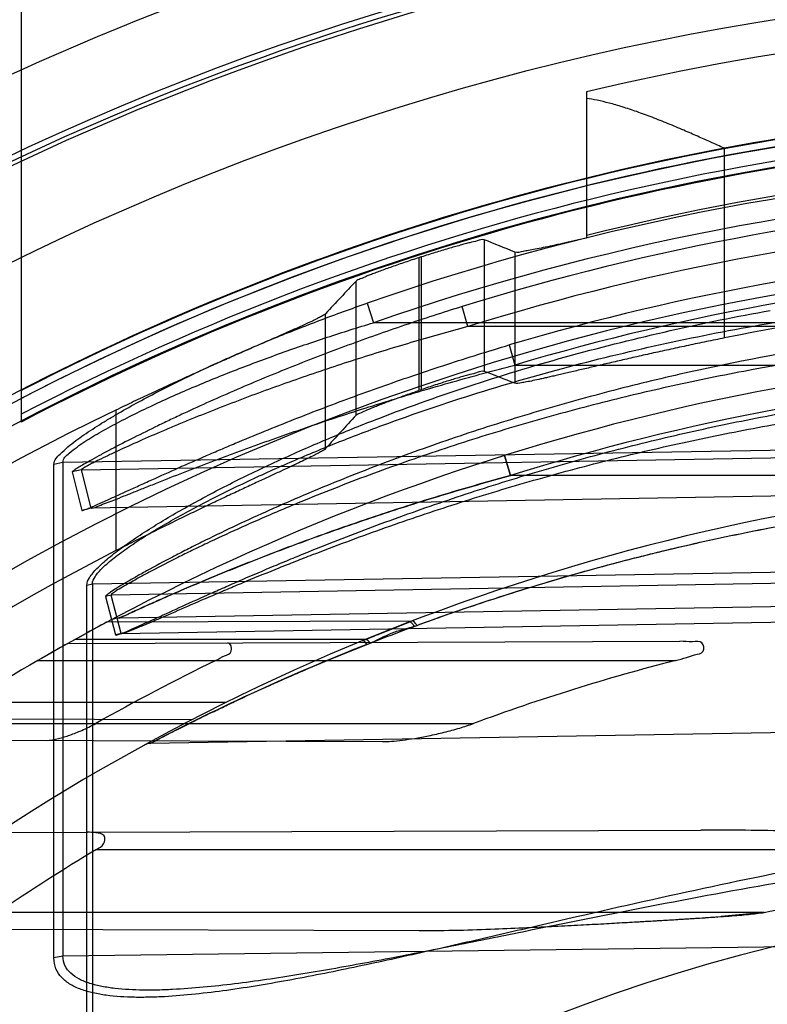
# Model space of a CAD drawing. Header units: millimetres. Extents: x 0 to 297, y 0 to 210.
# Tile 88 of 256: x 144.663 to 144.788, y 93.476 to 93.64. Entities that reach past the tile are written whole.
import ezdxf

# ---------------------------------------------------------------- set-up
doc = ezdxf.new("R2010")
doc.units = ezdxf.units.MM
doc.header["$LTSCALE"] = 16.335
doc.layers.get('0').update_dxf_attribs({"linetype": 'CONTINUOUS'})
for name, color, linetype in [('01_GLOBAL', 7, 'CONTINUOUS'), ('INTFCLR_144815', 7, 'CONTINUOUS'), ('INTFCLR_72935', 7, 'CONTINUOUS')]:
    doc.layers.add(name, color=color, linetype=linetype)

msp = doc.modelspace()

# ---------------------------------------------------------------- linework, layer by layer
at = {"color": 7, "linetype": 'Continuous'}
msp.add_circle((145.8748034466, 92.1344639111), 2.66, dxfattribs=at)
at = {"color": 9, "linetype": 'Continuous'}
msp.add_arc((145.8748034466, 92.1344639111), 2.6259090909, 92.9674534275, 177.0325465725, dxfattribs=at)
at = {"layer": '01_GLOBAL', "color": 7, "linetype": 'Continuous'}
msp.add_circle((145.8748034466, 92.1344639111), 2.695, dxfattribs=at)
at = {"layer": 'INTFCLR_144815', "color": 6, "linetype": 'Continuous'}
msp.add_line((144.7578220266, 93.6277524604), (144.7578220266, 93.6033239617), dxfattribs=at)
at = {"layer": 'INTFCLR_144815', "color": 9, "linetype": 'Continuous'}
for p, q in [((144.7808215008, 93.5866975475), (144.7808215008, 93.6183282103)), ((144.740792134, 93.6030767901), (144.740792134, 93.5811260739)), ((144.729908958, 93.60008417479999), (144.729908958, 93.5779410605)), ((144.7303065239, 93.5780767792), (144.7303065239, 93.6002124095)), ((144.745869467, 93.6010193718), (144.745869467, 93.57913680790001)), ((144.7194233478, 93.57382101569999), (144.7194233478, 93.5961753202)), ((144.7143460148, 93.5682517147), (144.7143460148, 93.590742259)), ((144.6793939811, 93.5746722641), (144.6793939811, 93.5512269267))]:
    msp.add_line(p, q, dxfattribs=at)
at = {"layer": 'INTFCLR_144815', "color": 6, "linetype": 'Continuous'}
for radius in [0.4466793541, 0.4256665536]:
    msp.add_circle((144.8596077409, 93.1986596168), radius, dxfattribs=at)
for radius, start, end in [(0.6157754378, 313.9937911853, 154.5150993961), (0.5947754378, 312.9543589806, 154.5144414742), (0.5903864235, 71.6563998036, 156.0440844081), (0.5808960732, 70.9981667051, 162.0018332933), (0.5751005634, 108.7136429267, 257.7559644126), (0.4627266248, 45.0000000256, 314.9999999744), (0.4618985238, 44.999999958, 315.000000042), (0.461229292, 44.99999997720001, 315.0000000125), (0.427, 100.6326298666, 122.5166912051), (0.4177015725, 75.8961331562, 104.1038668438), (0.4218571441, 107.8487159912, 107.9054519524), (0.3959554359, 78.52282503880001, 101.4771749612), (0.4008443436, 108.8185484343, 108.8785955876), (0.4169682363, 115.6072723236, 154.3927276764), (0.3959554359, 117.0737153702, 152.9262846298)]:
    msp.add_arc((144.8596077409, 93.1986596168), radius, start, end, dxfattribs=at)
at = {"layer": 'INTFCLR_144815', "color": 9, "linetype": 'Continuous'}
for radius, start, end in [(0.6114469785, 71.617857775, 156.0236179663), (0.6044472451, 71.6178577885, 156.0236179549), (0.5785048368, 70.768222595, 162.2317774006), (0.5715914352, 107.7076787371, 136.2923212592), (0.47504355, 108.4596803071, 135.5403197), (0.4410000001, 76.6554352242, 103.3445648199), (0.4270000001, 79.3673701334, 100.6326298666), (0.4297215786, 128.4841463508, 246.0405071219)]:
    msp.add_arc((144.8596077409, 93.1986596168), radius, start, end, dxfattribs=at)
at = {"layer": 'INTFCLR_144815', "color": 6, "linetype": 'Continuous'}
for centre, major_axis, ratio, start_param, end_param in [((144.4493424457, 93.1986596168), (0.6157107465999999, 0), 0.7456587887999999, 1.0683155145, 1.0777008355), ((145.476694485, 93.1986596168), (0.9261006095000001, 0), 0.7456587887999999, 2.5281979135, 2.5377874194), ((144.4745245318, 93.1986596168), (0.5779184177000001, 0), 0.7456587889, 1.0820479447, 1.0919724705), ((145.4515123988, 93.1986596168), (0.8883082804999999, 0), 0.7456587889, 2.5394757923, 2.5496427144)]:
    msp.add_ellipse(centre, major_axis=major_axis, ratio=ratio, start_param=start_param, end_param=end_param, dxfattribs=at)
for points, knots in [([(144.7808215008, 93.6183282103), (144.7800432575, 93.6186829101), (144.7785660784, 93.6193528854), (144.7763153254, 93.6203568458), (144.7739729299, 93.6213791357), (144.771441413, 93.6224432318), (144.7688293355, 93.62348584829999), (144.7662854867, 93.6244291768), (144.7639026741, 93.625224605), (144.7617082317, 93.6258628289), (144.7597105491, 93.62633977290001), (144.7584317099, 93.62656405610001), (144.7578220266, 93.6266465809)], [0, 0, 0, 0, 0.1045982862, 0.1983703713, 0.3014069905, 0.4171606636, 0.5341986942, 0.6453462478, 0.7489281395, 0.8413582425, 0.9247560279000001, 1, 1, 1, 1]), ([(144.740792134, 93.6030767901), (144.7404272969, 93.6032229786), (144.7395789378, 93.602803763), (144.7385462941, 93.60264318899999), (144.7375893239, 93.602376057), (144.7367365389, 93.6021483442), (144.7358016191, 93.6018848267), (144.7347966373, 93.6015951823), (144.733730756, 93.601279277), (144.732617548, 93.6009411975), (144.7314702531, 93.6005843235), (144.7306965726, 93.6003380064), (144.7303065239, 93.6002124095)], [0, 0, 0, 0, 0.1083769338, 0.2256675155, 0.2985307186, 0.3802484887, 0.4695848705, 0.5662032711, 0.6686934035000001, 0.7761136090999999, 0.8870083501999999, 1, 1, 1, 1]), ([(144.7578220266, 93.6033239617), (144.7571338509, 93.6031724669), (144.7558134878, 93.6028815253), (144.7539218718, 93.602466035), (144.752211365, 93.60209528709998), (144.7506914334, 93.60177045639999), (144.7493736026, 93.6015050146), (144.7482555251, 93.6012739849), (144.7471318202, 93.60112820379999), (144.7463065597, 93.60084026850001), (144.745869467, 93.6010193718)], [0, 0, 0, 0, 0.1734865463, 0.3328788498, 0.4767976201, 0.6044635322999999, 0.7153194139, 0.8084038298, 0.8837033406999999, 1, 1, 1, 1]), ([(144.729908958, 93.60008417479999), (144.7295214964, 93.5999589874), (144.7287507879, 93.59970717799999), (144.7276071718, 93.5993251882), (144.7264917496, 93.59894434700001), (144.7254192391, 93.59856996), (144.7244048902, 93.5982079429), (144.7234608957, 93.59786287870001), (144.7225989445, 93.5975409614), (144.7218308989, 93.5972433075), (144.7210017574, 93.5969238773), (144.7202320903, 93.5965576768), (144.7196000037, 93.5963624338), (144.7194233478, 93.5961753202)], [0, 0, 0, 0, 0.109062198, 0.21716762, 0.3229459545, 0.4247540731, 0.5214336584, 0.6114093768, 0.6939831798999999, 0.7677976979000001, 0.8322738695, 0.9310753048, 1, 1, 1, 1]), ([(144.7143460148, 93.590742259), (144.7141577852, 93.59053876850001), (144.7136714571, 93.5903020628), (144.7129358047, 93.5899037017), (144.712072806, 93.5894915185), (144.7110168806, 93.58899791), (144.7097656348, 93.5884310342), (144.7083248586, 93.5877880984), (144.7066986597, 93.5870700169), (144.7048958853, 93.5862778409), (144.7029199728, 93.5854107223), (144.7007857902, 93.5844720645), (144.6984971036, 93.58346090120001), (144.6960695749, 93.5823810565), (144.6935123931, 93.58123376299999), (144.6908403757, 93.58002283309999), (144.6880739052, 93.57875495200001), (144.6852274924, 93.57743458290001), (144.6823255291, 93.5760710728), (144.6803746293, 93.575142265), (144.6793939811, 93.5746722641)], [0, 0, 0, 0, 0.0216097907, 0.0408397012, 0.0657121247, 0.0959719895, 0.1317760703, 0.1727746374, 0.2189756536, 0.2703579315, 0.3262860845, 0.3871934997, 0.4521156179, 0.5213450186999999, 0.5943173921, 0.6706125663, 0.7500421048, 0.8315558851, 0.9152237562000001, 1, 1, 1, 1]), ([(144.7808215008, 93.5866975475), (144.7803213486, 93.5865959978), (144.7793216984, 93.5863917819), (144.7778245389, 93.58608219), (144.7763322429, 93.5857698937), (144.7748477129, 93.5854555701), (144.7733738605, 93.5851399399), (144.7719135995, 93.58482376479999), (144.7704698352, 93.5845078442), (144.7690454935, 93.5841930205), (144.7676435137, 93.58388017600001), (144.7662667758, 93.58357021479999), (144.7649180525, 93.5832640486), (144.7635999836, 93.5829625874), (144.7623151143, 93.5826667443), (144.7610658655, 93.5823774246), (144.7598545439, 93.5820955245), (144.7586833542, 93.5818219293), (144.7575543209, 93.58155749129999), (144.7564693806, 93.5813030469), (144.7554302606, 93.5810593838), (144.7544386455, 93.58082727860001), (144.7534959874, 93.58060743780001), (144.7526036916, 93.5804005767), (144.7517629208, 93.5802072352), (144.7509748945, 93.5800283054), (144.7500323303, 93.5798166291), (144.7489942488, 93.57959529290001), (144.7479100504, 93.5793597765), (144.7469126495, 93.5792241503), (144.7462149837, 93.57899980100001), (144.745869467, 93.57913680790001)], [0, 0, 0, 0, 0.0427966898, 0.0855582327, 0.1282023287, 0.1706459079, 0.2128052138, 0.2545963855, 0.2959354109, 0.3367384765, 0.3769192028, 0.4163916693, 0.4550764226, 0.4928956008, 0.5297741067, 0.5656400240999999, 0.6004257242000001, 0.6340654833, 0.666495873, 0.6976645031, 0.7275131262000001, 0.7559962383, 0.7830652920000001, 0.8086819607, 0.8328059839, 0.8554070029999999, 0.8764527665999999, 0.9137808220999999, 0.9446172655, 0.9688315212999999, 1, 1, 1, 1]), ([(144.740792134, 93.5811260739), (144.7404260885, 93.58126776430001), (144.7395837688, 93.5808334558), (144.7385537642, 93.58065745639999), (144.7375993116, 93.5803744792), (144.7367475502, 93.58013245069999), (144.7358129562, 93.5798527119), (144.7348074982, 93.5795451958), (144.7337401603, 93.5792097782), (144.7326246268, 93.57885077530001), (144.7314740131, 93.57847172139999), (144.7306979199, 93.5782101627), (144.7303065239, 93.5780767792)], [0, 0, 0, 0, 0.1077337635, 0.2245746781, 0.2972628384, 0.3788568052, 0.4681509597, 0.5648551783, 0.6674957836, 0.7752132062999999, 0.8865056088, 1, 1, 1, 1]), ([(144.7194233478, 93.57382101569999), (144.7195918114, 93.57400379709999), (144.7201900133, 93.5742054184), (144.7211534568, 93.57467982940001), (144.7222154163, 93.57509768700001), (144.7232351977, 93.5755060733), (144.7241186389, 93.57584905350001), (144.7250312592, 93.5761951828), (144.7259308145, 93.5765290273), (144.7268412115, 93.5768625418), (144.727820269, 93.5772138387), (144.7288581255, 93.57757904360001), (144.7295688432, 93.5778247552), (144.729908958, 93.5779410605)], [0, 0, 0, 0, 0.0661323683, 0.1594392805, 0.2899398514, 0.3679395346, 0.4520198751, 0.5419855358, 0.6276363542, 0.7072865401, 0.7999357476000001, 0.9043691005, 1, 1, 1, 1]), ([(144.7143460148, 93.5682517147), (144.7141593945, 93.5680447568), (144.7136765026, 93.5677975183), (144.7129452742, 93.5673838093), (144.7120881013, 93.56695361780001), (144.7110389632, 93.56643785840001), (144.7097952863, 93.56584424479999), (144.7083625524, 93.5651698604), (144.706743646, 93.5644150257), (144.7049483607, 93.5635812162), (144.7029787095, 93.56266683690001), (144.7008494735, 93.5616753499), (144.6985633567, 93.5606051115), (144.6961352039, 93.5594596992), (144.6935752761, 93.55824074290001), (144.6908965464, 93.5569512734), (144.6881209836, 93.5555989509), (144.6852613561, 93.55418751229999), (144.6823433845, 93.55272737), (144.6803808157, 93.55173134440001), (144.6793939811, 93.5512269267)], [0, 0, 0, 0, 0.0214966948, 0.0405828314, 0.065279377, 0.0952925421, 0.1308285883, 0.1715592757, 0.2174515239, 0.268615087, 0.3242550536, 0.384963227, 0.449797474, 0.5189726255, 0.5920632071, 0.6685125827, 0.7483022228, 0.8302286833, 0.9145080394, 1, 1, 1, 1])]:
    msp.add_open_spline(points, degree=3, knots=knots, dxfattribs=at)
at = {"layer": 'INTFCLR_72935', "color": 6, "linetype": 'Continuous'}
for p, q in [((144.6636077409, 93.7726596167), (144.6636077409, 93.5726797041)), ((144.7204344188, 93.5361783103), (144.720996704, 93.5364096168)), ((144.6597934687, 93.5042121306), (144.6746712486, 93.5042640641))]:
    msp.add_line(p, q, dxfattribs=at)
at = {"layer": 'INTFCLR_72935', "color": 9, "linetype": 'Continuous'}
for p, q in [((144.7212500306, 93.5924961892), (144.7223326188, 93.5892407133)), ((144.7380655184, 93.5885911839), (144.7370865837, 93.5919299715)), ((144.8666077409, 93.5892407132), (144.7223326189, 93.5892407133)), ((144.8386077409, 93.58859118), (144.738065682, 93.58859118)), ((144.7449672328, 93.58552591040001), (144.7458998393, 93.5821725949)), ((144.7458998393, 93.5821725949), (144.8386077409, 93.5821725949)), ((144.6705565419, 93.5660113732), (144.8386077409, 93.56885843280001)), ((144.6736446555, 93.56472914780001), (144.8351688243, 93.56754650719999)), ((144.7441747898, 93.5670859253), (144.7451601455, 93.5637460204)), ((144.7451601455, 93.5637460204), (144.7441747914, 93.5670859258)), ((144.6690424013, 93.5656483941), (144.6705565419, 93.5660113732)), ((144.669042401, 93.4833061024), (144.6690424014, 93.565648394)), ((144.6705565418, 93.5660113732), (144.6705565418, 93.48358763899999)), ((144.6736446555, 93.56472914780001), (144.6721100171, 93.5643444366)), ((144.6721100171, 93.5643444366), (144.6737089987, 93.5579480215)), ((144.6752551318, 93.5583386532), (144.6736446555, 93.56472914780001)), ((144.8386077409, 93.5637460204), (144.7451601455, 93.5637460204)), ((144.8351688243, 93.56112792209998), (144.6752551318, 93.5583386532)), ((144.6752551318, 93.5583386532), (144.6737089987, 93.5579480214)), ((144.6752551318, 93.5583386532), (144.6753050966, 93.5583221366)), ((144.6754583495, 93.5457090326), (144.8596077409, 93.5488288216)), ((144.6745291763, 93.5454809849), (144.6754583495, 93.5457090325)), ((144.6754583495, 93.5457090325), (144.6754583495, 93.4678405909)), ((144.8596077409, 93.5469848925), (144.6786173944, 93.5438279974)), ((144.6745291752, 93.467663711), (144.674529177, 93.5454809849)), ((144.6786173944, 93.5438279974), (144.6776750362, 93.5435859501)), ((144.6776750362, 93.54358595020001), (144.6793178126, 93.5371922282)), ((144.6802675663, 93.53743819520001), (144.6786173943, 93.5438279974)), ((144.8351688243, 93.5426859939), (144.6799595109, 93.5399768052)), ((144.7286562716, 93.5394525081), (144.6778281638, 93.53927508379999)), ((144.6802675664, 93.53743819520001), (144.8596077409, 93.5405663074)), ((144.6802675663, 93.53743819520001), (144.6793178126, 93.5371922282)), ((144.6802675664, 93.53743819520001), (144.6803516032, 93.53740702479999)), ((144.6713763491, 93.5357525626), (144.7734202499, 93.53610876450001)), ((144.720996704, 93.5364096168), (144.6725578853, 93.5364096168)), ((144.666373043, 93.5329096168), (144.7726663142, 93.5329096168)), ((144.6977574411, 93.5259096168), (144.6547415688, 93.5259096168)), ((144.6919926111, 93.5229947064), (144.6503824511, 93.5231399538)), ((144.6492541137, 93.5224096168), (144.7389999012, 93.5224096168)), ((144.8596077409, 93.5221093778), (144.6850955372, 93.51906325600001)), ((144.6450793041, 93.51965846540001), (144.7238272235, 93.51938358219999)), ((144.6746712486, 93.5042640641), (144.7768966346, 93.50462089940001)), ((144.6761547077, 93.5014096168), (144.8666077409, 93.5014096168)), ((144.7874848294, 93.4909096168), (144.6597321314, 93.4909096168)), ((144.6503313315, 93.48814013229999), (144.7299340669, 93.48786226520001)), ((144.8386077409, 93.4857958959), (144.6705565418, 93.48358763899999)), ((144.6705565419, 93.4835876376), (144.6690424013, 93.48330610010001))]:
    msp.add_line(p, q, dxfattribs=at)
at = {"layer": 'INTFCLR_72935', "color": 7, "linetype": 'Continuous'}
for p, q in [((144.7286696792, 93.5394579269), (144.7209967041, 93.5364096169)), ((144.7229498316, 93.5372045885), (144.7283881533, 93.53934936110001)), ((144.6725578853, 93.5364096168), (144.6741149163, 93.5372672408)), ((144.720996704, 93.5364096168), (144.7225325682, 93.5370368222)), ((144.6678617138, 93.53376582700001), (144.666373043, 93.5329096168)), ((144.7874848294, 93.4909096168), (144.7803000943, 93.49020047))]:
    msp.add_line(p, q, dxfattribs=at)
at = {"layer": 'INTFCLR_72935', "color": 6, "linetype": 'Continuous'}
for centre, radius, start, end in [((144.8596077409, 93.1986596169), 0.4269039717, 89.9999999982, 117.3303143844), ((144.8596077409, 93.1986596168), 0.4234040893, 89.99999999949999, 117.5754435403), ((144.8596077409, 93.1986596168), 0.4224162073, 90, 270.0000000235), ((144.8593359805, 93.1986564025), 0.411836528, 93.3847160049, 107.2678979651), ((144.8596077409, 93.1986596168), 0.4014439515, 90, 270.0000000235), ((144.8596077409, 93.1986596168), 0.3860864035, 120.0328200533, 123.7554123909), ((144.8587460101, 93.1987471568), 0.3716727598, 115.9629823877, 119.4451823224), ((144.8583691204, 93.1988958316), 0.3448335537, 104.3907691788, 110.2529123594), ((144.8581005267, 93.1987434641), 0.3531445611, 121.0119110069, 124.1748372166)]:
    msp.add_arc(centre, radius, start, end, dxfattribs=at)
at = {"layer": 'INTFCLR_72935', "color": 9, "linetype": 'Continuous'}
for centre, radius, start, end in [((144.8596077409, 93.1986596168), 0.4257546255, 92.3557200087, 117.4102795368), ((144.8596077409, 93.1986596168), 0.4222641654, 92.3557200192, 117.6561578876), ((144.8583283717, 93.1987792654), 0.4168974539, 92.24988654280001, 109.1963144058), ((144.8582778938, 93.1987781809), 0.4134514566, 92.72265279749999, 109.1963140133), ((144.8592698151, 93.1986842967), 0.4083111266, 93.38391173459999, 107.2680685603), ((144.8598745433, 93.1986594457), 0.4035707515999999, 93.5313428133, 106.5425042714), ((144.8598139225, 93.19865683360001), 0.4000759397, 93.53171623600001, 106.5427789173), ((144.8596077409, 93.1986596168), 0.3860864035, 89.99999997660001, 119.1788213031), ((144.8595471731, 93.1986568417), 0.3825892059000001, 93.65332684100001, 107.396429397), ((144.8596077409, 93.1986596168), 0.3650864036, 89.99999997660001, 123.1824438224), ((144.6800205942, 93.5364773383), 0.0035, 91.0000000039, 117.9955409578), ((144.7125580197, 93.5575288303), 0.0235888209, 291.4868179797, 292.9469111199), ((144.8565455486, 93.1919897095), 0.3692862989, 111.5005301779, 117.663261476), ((144.6851321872, 93.5169635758), 0.0021, 91.0000000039, 118.7289681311), ((144.8596077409, 93.1986596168), 0.2950857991, 90.00000000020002, 157.5066823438)]:
    msp.add_arc(centre, radius, start, end, dxfattribs=at)
at = {"layer": 'INTFCLR_72935', "color": 7, "linetype": 'Continuous'}
for centre, radius, start, end in [((144.8495889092, 93.2171880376), 0.365023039, 118.0698537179, 118.7327882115), ((144.8581831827, 93.2012941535), 0.3830914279, 118.0854885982, 118.7168410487), ((144.8596077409, 93.1986596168), 0.3860864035, 119.1788213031, 120.0328200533), ((144.8527708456, 93.21075442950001), 0.3721931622, 119.1676388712, 119.7891476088), ((144.722330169, 94.326793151), 0.8385990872, 273.4705392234, 273.9638541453), ((144.661230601, 95.3257245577), 1.8393972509, 273.2618077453, 273.4866402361)]:
    msp.add_arc(centre, radius, start, end, dxfattribs=at)
at = {"layer": 'INTFCLR_72935', "color": 9, "linetype": 'Continuous'}
for points, knots in [([(144.6690424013, 93.5656483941), (144.6690424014, 93.5663111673), (144.6704883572, 93.56779493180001), (144.6722049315, 93.56922634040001), (144.6745682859, 93.57090418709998), (144.6765300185, 93.5721767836), (144.6786110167, 93.57344372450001), (144.6808130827, 93.5747338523), (144.6848378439, 93.576973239), (144.6895910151, 93.579398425), (144.6944718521, 93.5817226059), (144.6994525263, 93.58398975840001), (144.7057646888, 93.5866836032), (144.7134519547, 93.58970651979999), (144.7186395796, 93.59158732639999), (144.7212500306, 93.5924961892)], [0, 0, 0, 0, 0.0335490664, 0.0918893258, 0.1194699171, 0.1790828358, 0.2106183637, 0.2427196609, 0.30828374, 0.4437225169, 0.5127414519, 0.5819205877, 0.7207184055, 0.8600812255, 1, 1, 1, 1]), ([(144.7370865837, 93.5919299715), (144.7338800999, 93.59093323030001), (144.7275068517, 93.58886241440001), (144.7180542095, 93.5855158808), (144.7087403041, 93.5819402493), (144.7010956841, 93.578767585), (144.6950856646, 93.5761249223), (144.6913993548, 93.5744410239), (144.6885101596, 93.57308243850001), (144.6857323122, 93.5717506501), (144.6824291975, 93.5701207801), (144.679275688, 93.5685000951), (144.6769500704, 93.5672615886), (144.6754206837, 93.56642272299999), (144.6741814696, 93.56572486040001), (144.6732831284, 93.56518434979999), (144.6726458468, 93.56480680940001), (144.6723432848, 93.5645527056), (144.6720950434, 93.5644045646), (144.6721100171, 93.5643444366)], [0, 0, 0, 0, 0.1423708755, 0.2840927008, 0.4251178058, 0.5653296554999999, 0.6349798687, 0.7034793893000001, 0.7371561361, 0.7703470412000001, 0.8340956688, 0.8933152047, 0.9206927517, 0.9457692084, 0.9673778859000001, 0.9806970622, 0.9908468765, 0.9973727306, 1, 1, 1, 1]), ([(144.6745291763, 93.5454809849), (144.6745291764, 93.5459201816), (144.675050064, 93.54696741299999), (144.6763434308, 93.5484308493), (144.6782627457, 93.55013832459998), (144.680674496, 93.5519730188), (144.6834482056, 93.55387439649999), (144.6875693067, 93.55647813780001), (144.6919653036, 93.5589911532), (144.6965716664, 93.561436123), (144.7014227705, 93.5638900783), (144.7076741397, 93.5668434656), (144.7153582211, 93.5701823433), (144.7258063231, 93.57436794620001), (144.7390971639, 93.5790786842), (144.7553186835, 93.58394239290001), (144.7717881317, 93.5880497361), (144.7828967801, 93.59029067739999), (144.78848285, 93.5912896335)], [0, 0, 0, 0, 0.0105762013, 0.0264755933, 0.0474618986, 0.0721050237, 0.09948727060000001, 0.1283920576, 0.1894824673, 0.2213568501, 0.2539711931, 0.3203882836, 0.3878155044, 0.4556932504, 0.5913945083, 0.7272133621, 0.8633490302, 1, 1, 1, 1]), ([(144.8596077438, 93.5902283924), (144.8513703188, 93.59023388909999), (144.8345085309, 93.58971271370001), (144.8091395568, 93.58727969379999), (144.7878593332, 93.5837980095), (144.7709919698, 93.5801562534), (144.7605048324, 93.57751600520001), (144.7521579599, 93.57518403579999), (144.743872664, 93.57271369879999), (144.7336673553, 93.569379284), (144.7216791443, 93.56499214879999), (144.712881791, 93.5614144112), (144.7071366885, 93.5589231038), (144.703422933, 93.5572719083), (144.6989290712, 93.55519945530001), (144.6945649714, 93.5530867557), (144.6912205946, 93.5514060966), (144.6881459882, 93.5498215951), (144.685272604, 93.5482850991), (144.6829174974, 93.5469680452), (144.6817307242, 93.54628589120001), (144.6807080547, 93.5456887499), (144.6796532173, 93.545041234), (144.6785733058, 93.5443821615), (144.6780585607, 93.54394529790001), (144.6776494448, 93.5436859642), (144.6776750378, 93.543585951)], [0, 0, 0, 0, 0.1300529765, 0.2661331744, 0.402088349, 0.470213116, 0.5385310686, 0.5727885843, 0.6070347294, 0.6750245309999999, 0.7422550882, 0.8085420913, 0.8249272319, 0.8411193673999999, 0.8727084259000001, 0.9030533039, 0.9176641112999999, 0.9318012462, 0.9576606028, 0.9691087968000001, 0.9743905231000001, 0.9792876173, 0.987752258, 0.9942421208, 0.9983701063, 1, 1, 1, 1]), ([(144.6705565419, 93.5660113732), (144.6705572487, 93.56660952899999), (144.6720475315, 93.5678974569), (144.6736998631, 93.5691193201), (144.6760440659, 93.57057181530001), (144.6779863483, 93.5716739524), (144.6800476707, 93.572771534), (144.6822328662, 93.57389057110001), (144.6862305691, 93.575834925), (144.6909420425, 93.5779357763), (144.6957793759, 93.5799409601), (144.7007203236, 93.58190679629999), (144.7069841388, 93.58423329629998), (144.7146069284, 93.58684089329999), (144.7197463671, 93.58845865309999), (144.7223326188, 93.5892407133)], [0, 0, 0, 0, 0.0313573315, 0.0882564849, 0.1154344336, 0.174467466, 0.2058052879, 0.2377653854, 0.3031882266, 0.4388135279, 0.5081211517, 0.5776940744, 0.717572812, 0.8583569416, 1, 1, 1, 1]), ([(144.7380655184, 93.5885911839), (144.7348895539, 93.5877336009), (144.7285758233, 93.58595655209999), (144.7192040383, 93.5830727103), (144.7099703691, 93.5799851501), (144.7023862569, 93.57724307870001), (144.6964250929, 93.57495162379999), (144.6927683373, 93.5734945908), (144.6899034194, 93.57231539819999), (144.6871500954, 93.5711617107), (144.6838777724, 93.5697458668), (144.6807475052, 93.56834446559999), (144.6784454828, 93.56726171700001), (144.6771355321, 93.5666376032), (144.6761847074, 93.5661685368), (144.6754731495, 93.5658111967), (144.674811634, 93.56546092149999), (144.6741698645, 93.5651300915), (144.673890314, 93.5649144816), (144.6736227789, 93.5647816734), (144.6736446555, 93.56472914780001)], [0, 0, 0, 0, 0.1433710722, 0.285824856, 0.4272963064, 0.5676519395, 0.6372511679, 0.7056207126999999, 0.7391983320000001, 0.7722708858, 0.8357217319, 0.8945872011, 0.9217222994, 0.9466038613, 0.9577926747, 0.9679849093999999, 0.9811404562, 0.9911243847, 0.9975202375, 1, 1, 1, 1]), ([(144.6754583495, 93.5457090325), (144.6754569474, 93.5461287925), (144.6759847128, 93.5471316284), (144.6772671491, 93.54851757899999), (144.6791769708, 93.55014036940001), (144.6815747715, 93.5518837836), (144.6843327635, 93.55369285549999), (144.6884348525, 93.5561687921), (144.6928069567, 93.5585583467), (144.6973868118, 93.5608831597), (144.7022145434, 93.56321572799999), (144.7084334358, 93.5660266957), (144.7160780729, 93.5691975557), (144.7264741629, 93.5731792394), (144.7396994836, 93.5776538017), (144.7558344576, 93.58227193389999), (144.7722160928, 93.5861737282), (144.783264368, 93.5882826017), (144.7888173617, 93.5892407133)], [0, 0, 0, 0, 0.0102308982, 0.0258195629, 0.0465372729, 0.0709489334, 0.09813150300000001, 0.1268757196, 0.1877218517, 0.2195079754, 0.2520561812, 0.3183951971, 0.3858144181, 0.4537427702, 0.5897004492, 0.725948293, 0.8626566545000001, 1, 1, 1, 1]), ([(144.85960774, 93.5881520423), (144.8514026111, 93.58815794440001), (144.8346233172, 93.58766497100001), (144.8093830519, 93.5853585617), (144.7882151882, 93.58205621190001), (144.7714343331, 93.5785989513), (144.76100199, 93.5760918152), (144.7526984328, 93.5738766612), (144.7444594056, 93.5715305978), (144.7343114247, 93.5683633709), (144.7223880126, 93.5641939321), (144.7136348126, 93.5607913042), (144.7079183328, 93.5584212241), (144.7042251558, 93.5568511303), (144.6997562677, 93.5548802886), (144.6954151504, 93.55287026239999), (144.6920883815, 93.5512710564), (144.689031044, 93.5497637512), (144.6861734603, 93.5483017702), (144.6838304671, 93.54704795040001), (144.6826501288, 93.5463986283), (144.6816331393, 93.5458303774), (144.6805854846, 93.54521425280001), (144.6795092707, 93.544586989), (144.6790026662, 93.54417145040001), (144.6785913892, 93.5439245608), (144.6786173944, 93.5438279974)], [0, 0, 0, 0, 0.1306793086, 0.2671604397, 0.403412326, 0.4716301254, 0.5399963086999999, 0.5742589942, 0.6084966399, 0.6764261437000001, 0.7435348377, 0.8096344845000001, 0.8259621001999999, 0.8420927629, 0.8735480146, 0.9037457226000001, 0.9182784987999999, 0.9323352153, 0.9580328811, 0.9694018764, 0.9746449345, 0.9795046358, 0.9878997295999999, 0.9943285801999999, 0.9984072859, 1, 1, 1, 1]), ([(144.6737089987, 93.5579480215), (144.6737332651, 93.5578513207), (144.6742967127, 93.558137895), (144.6748835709, 93.5582793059), (144.6761475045, 93.5588687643), (144.6773038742, 93.55937230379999), (144.6783946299, 93.5598685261), (144.6796079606, 93.5604202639), (144.6812219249, 93.5611580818), (144.683248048, 93.5620825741), (144.6861217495, 93.5633872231), (144.6898654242, 93.5650662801), (144.6937040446, 93.56674930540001), (144.6968643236, 93.5681074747), (144.7000920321, 93.5694749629), (144.705817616, 93.5718466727), (144.714119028, 93.5751216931), (144.7242510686, 93.57884121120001), (144.7345432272, 93.58233212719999), (144.7414821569, 93.58449077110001), (144.7449672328, 93.58552591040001)], [0, 0, 0, 0, 0.0039104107, 0.0150974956, 0.0322013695, 0.0539793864, 0.0661306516, 0.0789488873, 0.1063294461, 0.1356968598, 0.1663127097, 0.23010938, 0.2966250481, 0.3307039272, 0.3650239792, 0.4341153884, 0.5737737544, 0.7150116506, 0.8574056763, 1, 1, 1, 1]), ([(144.6753050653, 93.55832211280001), (144.6757371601, 93.5583291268), (144.6769744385, 93.55893471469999), (144.6787922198, 93.55954581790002), (144.6808261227, 93.560377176), (144.6827055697, 93.56112296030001), (144.684714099, 93.5619287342), (144.6875651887, 93.5630555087), (144.6912756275, 93.5645172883), (144.6950820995, 93.56597082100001), (144.6982135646, 93.5671493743), (144.7014138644, 93.5683338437), (144.7070943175, 93.5703858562), (144.7153276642, 93.5732177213), (144.7253723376, 93.5764253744), (144.7355743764, 93.57943419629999), (144.742448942, 93.5812805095), (144.7458998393, 93.5821725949)], [0, 0, 0, 0, 0.0173850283, 0.05333118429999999, 0.0782234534, 0.1054977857, 0.1347463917, 0.1652626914, 0.2288340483, 0.2951743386, 0.3291763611, 0.3634359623, 0.4324534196, 0.5721449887, 0.7136705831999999, 0.8566102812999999, 1, 1, 1, 1]), ([(144.6793178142, 93.5371922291), (144.6793390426, 93.5371108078), (144.6798072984, 93.5372634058), (144.6803213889, 93.53741852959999), (144.6814295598, 93.5378843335), (144.6824728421, 93.53833654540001), (144.6834857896, 93.5387883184), (144.6846637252, 93.53931875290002), (144.6870006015, 93.54038263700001), (144.6906363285, 93.54204481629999), (144.6944955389, 93.5437854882), (144.6978048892, 93.54525244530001), (144.7013145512, 93.5467872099), (144.7049082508, 93.54832269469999), (144.7085755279, 93.5498493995), (144.7142523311, 93.5521689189), (144.7229439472, 93.5555478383), (144.7347887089, 93.5597556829), (144.7448813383, 93.56299455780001), (144.7530828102, 93.5654123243), (144.7613645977, 93.5677096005), (144.7697106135, 93.5698078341), (144.7781143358, 93.5717018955), (144.7865503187, 93.5734572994), (144.7971242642, 93.5753855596), (144.8140604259, 93.5778959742), (144.8348860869, 93.5799305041), (144.8515139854, 93.5804688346), (144.8596077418, 93.5804741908)], [0, 0, 0, 0, 0.0013498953, 0.0051103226, 0.011170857, 0.0192165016, 0.0238563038, 0.0288785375, 0.0399669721, 0.0650301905, 0.0930244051, 0.107881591, 0.1231042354, 0.1544772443, 0.170575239, 0.1868319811, 0.2528580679, 0.3201569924, 0.3884612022, 0.4228751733, 0.4573249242, 0.5263368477, 0.5609064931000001, 0.5955213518, 0.6645677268, 0.7333045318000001, 0.8701530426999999, 1, 1, 1, 1]), ([(144.6803518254, 93.53740723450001), (144.6807284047, 93.5374138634), (144.6818150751, 93.53791814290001), (144.6834338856, 93.5385204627), (144.6853237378, 93.5393494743), (144.6879094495, 93.5404683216), (144.6915265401, 93.5420534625), (144.6953650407, 93.5437075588), (144.6986561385, 93.54510252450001), (144.7021469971, 93.54656187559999), (144.7057210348, 93.5480219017), (144.7093680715, 93.5494731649), (144.7150154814, 93.55167894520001), (144.7236623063, 93.5548915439), (144.7354421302, 93.5588901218), (144.745477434, 93.56196624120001), (144.7536323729, 93.5642624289), (144.7618701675, 93.5664447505), (144.770170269, 93.5684367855), (144.7785264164, 93.5702345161), (144.786917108, 93.571901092), (144.7974339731, 93.5737308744), (144.8142793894, 93.57611298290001), (144.8350022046, 93.57804319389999), (144.8515466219, 93.5785535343), (144.8596077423, 93.5785584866)], [0, 0, 0, 0, 0.0060956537, 0.0187161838, 0.0283459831, 0.0393847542, 0.06435367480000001, 0.0922380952, 0.1070379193, 0.1222039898, 0.1534738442, 0.1695201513, 0.1857302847, 0.2515979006, 0.3187891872, 0.3870365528, 0.4214437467, 0.4558992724, 0.5249549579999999, 0.5595635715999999, 0.5942281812, 0.663401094, 0.7322967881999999, 0.8695355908, 1, 1, 1, 1]), ([(144.7451601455, 93.5637460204), (144.7419425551, 93.56286855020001), (144.7355455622, 93.56105723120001), (144.7260553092, 93.5581091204), (144.7167081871, 93.5549583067), (144.7090323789, 93.55216790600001), (144.7030011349, 93.5498442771), (144.6993026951, 93.54837449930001), (144.6964062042, 93.5471899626), (144.6936277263, 93.5460352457), (144.6903213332, 93.5446317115), (144.6871788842, 93.5432496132), (144.6848240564, 93.54220743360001), (144.6833578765, 93.54153078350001), (144.6817113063, 93.5408234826), (144.6812623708, 93.54046983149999), (144.6797682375, 93.5399734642), (144.6799595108, 93.5399768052)], [0, 0, 0, 0, 0.1439991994, 0.2870321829, 0.4290317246, 0.569854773, 0.6396317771, 0.7080941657, 0.7416890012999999, 0.7747394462, 0.8380349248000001, 0.8965827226, 0.9235689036, 0.9481140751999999, 0.9691313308, 0.9917401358, 1, 1, 1, 1]), ([(144.6799595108, 93.5399768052), (144.6810434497, 93.54048193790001), (144.6826421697, 93.5412170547), (144.6848108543, 93.5421968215), (144.6865011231, 93.5429519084), (144.6883219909, 93.54375577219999), (144.6909249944, 93.54488691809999), (144.6943342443, 93.5463359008), (144.6978367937, 93.54778086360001), (144.7007312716, 93.54894071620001), (144.7036989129, 93.55011383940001), (144.7089764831, 93.5521462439), (144.7166381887, 93.55493346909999), (144.7244147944, 93.5575579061), (144.7307288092, 93.55955926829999), (144.737112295, 93.56150189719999), (144.7419349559, 93.5628663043), (144.7451601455, 93.5637460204)], [0, 0, 0, 0, 0.0516329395, 0.07597447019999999, 0.1027491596, 0.1315643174, 0.1619139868, 0.2252911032, 0.2915055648, 0.3255023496, 0.3599250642, 0.4292866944, 0.5696783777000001, 0.7119074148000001, 0.7836251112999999, 0.8556591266, 1, 1, 1, 1]), ([(144.6850955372, 93.51906325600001), (144.6861011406, 93.51959051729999), (144.6876218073, 93.5203788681), (144.6897362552, 93.52145636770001), (144.6921803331, 93.5226863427), (144.6948565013, 93.5240037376), (144.6977292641, 93.52538432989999), (144.70089289, 93.526878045), (144.7041768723, 93.5283851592), (144.7075624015, 93.5298934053), (144.7110851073, 93.5314304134), (144.7174295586, 93.5341101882), (144.7267383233, 93.5377816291), (144.7362748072, 93.5411893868), (144.7440816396, 93.54376368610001), (144.7520176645, 93.5462351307), (144.7620524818, 93.54908698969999), (144.7742225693, 93.5521109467), (144.7905493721, 93.55559462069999), (144.8110951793, 93.558921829), (144.835513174, 93.5612447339), (144.8517080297, 93.5617473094), (144.8596077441, 93.56174683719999)], [0, 0, 0, 0, 0.0187784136, 0.0283277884, 0.0392482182, 0.0640293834, 0.0776580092, 0.09196060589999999, 0.1218891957, 0.1374137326, 0.153256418, 0.1854526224, 0.251312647, 0.3187201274, 0.3529062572, 0.3872583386, 0.456181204, 0.5254040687, 0.5946131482, 0.7322372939, 0.8693511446, 1, 1, 1, 1]), ([(144.7291062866, 93.53859236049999), (144.7316764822, 93.53954946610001), (144.7355669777, 93.5409299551), (144.740801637, 93.54268185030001), (144.7487631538, 93.545275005), (144.7581670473, 93.54804424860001), (144.7690402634, 93.5508287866), (144.7799847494, 93.5534054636), (144.7937443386, 93.556132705), (144.8103355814, 93.5586720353), (144.8269797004, 93.5604701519), (144.843410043, 93.5615214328), (144.8542952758, 93.56174209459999), (144.8596077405, 93.561746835)], [0, 0, 0, 0, 0.0617613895, 0.09294716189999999, 0.1243056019, 0.2503181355, 0.3136033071, 0.3770490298, 0.5034991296, 0.6293644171, 0.7549040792, 0.8803678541, 1, 1, 1, 1]), ([(144.7211983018, 93.5355793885), (144.7211301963, 93.5356790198), (144.7209481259, 93.53591660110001), (144.7206275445, 93.5362579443), (144.7204344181, 93.5361783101)], [0, 0, 0, 0, 0.3661712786, 1, 1, 1, 1]), ([(144.7217547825, 93.5358066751), (144.7216881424, 93.53589805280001), (144.721491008, 93.5361378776), (144.7212092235, 93.5364340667), (144.7209967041, 93.5364096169)], [0, 0, 0, 0, 0.3458418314, 1, 1, 1, 1]), ([(144.8380605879, 93.5047195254), (144.8345810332, 93.5044095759), (144.8291634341, 93.5038403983), (144.8218239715, 93.50290676), (144.8140992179, 93.5018103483), (144.804486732, 93.50025050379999), (144.7892082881, 93.49742694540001), (144.7702760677, 93.4934128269), (144.7514764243, 93.489056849), (144.7365094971, 93.485580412), (144.7271899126, 93.483470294), (144.7197568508, 93.4818656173), (144.7142227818, 93.48072483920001), (144.7087312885, 93.4796639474), (144.7032960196, 93.4787065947), (144.6979367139, 93.4778827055), (144.6926773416, 93.47723053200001), (144.688361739, 93.4768689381), (144.6849778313, 93.4767325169), (144.6817384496, 93.47671872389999), (144.6785953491, 93.4769052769), (144.6756239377, 93.47742214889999), (144.6736032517, 93.4779942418), (144.6718016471, 93.4788062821), (144.670297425, 93.4799350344), (144.6692575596, 93.4814735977), (144.669042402, 93.48269416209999), (144.6690424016, 93.48330610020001)], [0, 0, 0, 0, 0.0599817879, 0.09351607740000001, 0.1270336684, 0.1939436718, 0.2607067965, 0.3937962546, 0.5261953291, 0.5920547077, 0.6576256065, 0.6902635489, 0.72262195, 0.7546436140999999, 0.7862946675, 0.8173786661, 0.847735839, 0.8772760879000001, 0.891707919, 0.9058722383, 0.9328996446, 0.9456200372, 0.9575965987, 0.9688701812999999, 0.9793818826, 0.9894927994, 1, 1, 1, 1]), ([(144.8382568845, 93.5021121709), (144.8347809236, 93.5018476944), (144.8293830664, 93.5013619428), (144.8220766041, 93.5005634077), (144.8144175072, 93.4996282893), (144.8048864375, 93.4982956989), (144.7897386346, 93.4958782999), (144.7709627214, 93.4924299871), (144.7523093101, 93.4886699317), (144.7374637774, 93.4856601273), (144.7282211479, 93.4838292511), (144.7208504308, 93.48243433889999), (144.715361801, 93.4814410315), (144.7099153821, 93.4805156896), (144.704524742, 93.4796788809), (144.6992095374, 93.4789566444), (144.6939936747, 93.478382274), (144.6896078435, 93.4780525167), (144.6869628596, 93.4779579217), (144.6860219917, 93.47794157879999)], [0, 0, 0, 0, 0.06778998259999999, 0.1053769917, 0.1429270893, 0.2178334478, 0.292508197, 0.4412092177, 0.5890186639, 0.6625428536, 0.7357739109, 0.7722438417, 0.8084191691, 0.8442397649, 0.8796715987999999, 0.9144981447, 0.9485422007, 0.9817008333, 1, 1, 1, 1]), ([(144.6860219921, 93.47794157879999), (144.6853115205, 93.47792923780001), (144.6830412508, 93.4779214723), (144.6800361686, 93.478069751), (144.6770896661, 93.478509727), (144.6750913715, 93.47899782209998), (144.6733141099, 93.4796904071), (144.671830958, 93.480648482), (144.6707829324, 93.48197028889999), (144.670556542, 93.4830554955), (144.6705565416, 93.4835876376)], [0, 0, 0, 0, 0.1190968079, 0.3805456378, 0.5031823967, 0.6179647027, 0.7246492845, 0.8215723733, 0.9108101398, 1, 1, 1, 1])]:
    msp.add_open_spline(points, degree=3, knots=knots, dxfattribs=at)
at = {"layer": 'INTFCLR_72935', "color": 7, "linetype": 'Continuous'}
for points, knots in [([(144.7283881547, 93.5393493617), (144.7284947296, 93.5393904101), (144.7288322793, 93.5390706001), (144.7289874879, 93.5388040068), (144.7291062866, 93.53859236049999)], [0, 0, 0, 0, 0.3199829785, 1, 1, 1, 1]), ([(144.7295929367, 93.5387272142), (144.7295058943, 93.5388573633), (144.729310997, 93.53913552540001), (144.7288554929, 93.5396174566), (144.7286696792, 93.5394579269)], [0, 0, 0, 0, 0.3899957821, 1, 1, 1, 1]), ([(144.7217547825, 93.5358066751), (144.7223438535, 93.5360643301), (144.7235121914, 93.53660324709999), (144.7252474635, 93.53750703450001), (144.7273183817, 93.5381260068), (144.7287787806, 93.5384998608), (144.7295929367, 93.5387272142)], [0, 0, 0, 0, 0.2299184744, 0.4602849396, 0.6977218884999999, 1, 1, 1, 1]), ([(144.7238272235, 93.51938358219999), (144.7243326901, 93.51938192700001), (144.7254413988, 93.5194328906), (144.7272337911, 93.5196200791), (144.7292935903, 93.5199264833), (144.7316184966, 93.5203631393), (144.7341240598, 93.5209313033), (144.7366244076, 93.521603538), (144.7382437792, 93.5221317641), (144.7389999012, 93.5224096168)], [0, 0, 0, 0, 0.0976621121, 0.2141963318, 0.3480905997, 0.4998992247, 0.6711474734, 0.8443576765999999, 1, 1, 1, 1]), ([(144.7299340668, 93.48786226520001), (144.732147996, 93.48787655), (144.7363631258, 93.48791028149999), (144.7423435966, 93.48812071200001), (144.7476884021, 93.4883466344), (144.7524549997, 93.4885775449), (144.7567397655, 93.48880038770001), (144.7606137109, 93.4890100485), (144.7641295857, 93.48920549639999), (144.7673311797, 93.4893885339), (144.7702560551, 93.4895603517), (144.7729326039, 93.4897215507), (144.7753815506, 93.4898725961), (144.7776252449, 93.49001656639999), (144.7796802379, 93.49015533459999), (144.7815665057, 93.4902911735), (144.7832724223, 93.4904245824), (144.7852309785, 93.4905987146), (144.7866159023, 93.4907477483), (144.7874848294, 93.4909096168)], [0, 0, 0, 0, 0.1152136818, 0.2193396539, 0.3113908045, 0.3936038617, 0.4676789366, 0.5346682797, 0.5954960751, 0.6509249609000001, 0.7015489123, 0.7479668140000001, 0.7904629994, 0.8292323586, 0.8649672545, 0.8976458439, 0.9276487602, 0.9540037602, 1, 1, 1, 1])]:
    msp.add_open_spline(points, degree=3, knots=knots, dxfattribs=at)
at = {"layer": 'INTFCLR_72935', "color": 6, "linetype": 'Continuous'}
for points, knots in [([(144.6960312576, 93.5329096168), (144.6965180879, 93.5331466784), (144.6972924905, 93.5337095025), (144.6989924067, 93.534129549), (144.6985454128, 93.535847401), (144.6980440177, 93.5358456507)], [0, 0, 0, 0, 0.3613546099, 0.6653946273, 1, 1, 1, 1]), ([(144.7726663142, 93.5329096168), (144.7732877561, 93.53306908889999), (144.7743942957, 93.53333082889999), (144.7758170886, 93.53393157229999), (144.7776042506, 93.53407459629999), (144.7772992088, 93.5363087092), (144.7752399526, 93.53592195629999), (144.7741177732, 93.53611119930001), (144.7734202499, 93.53610876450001)], [0, 0, 0, 0, 0.1933599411, 0.3349361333, 0.4884153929, 0.6301662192, 0.7897776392, 1, 1, 1, 1]), ([(144.6677541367, 93.519579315), (144.6684450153, 93.5195769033), (144.6697891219, 93.5198612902), (144.6717599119, 93.5204635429), (144.6738514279, 93.52128973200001), (144.6752765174, 93.52198135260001), (144.6760351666, 93.5224096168)], [0, 0, 0, 0, 0.2353009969, 0.4614608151, 0.7032925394, 1, 1, 1, 1]), ([(144.8596077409, 93.50348347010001), (144.8550475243, 93.5034502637), (144.8460317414, 93.5034313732), (144.8329986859, 93.5035523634), (144.8209792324, 93.5037790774), (144.8102470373, 93.5040438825), (144.8006988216, 93.5042893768), (144.7921864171, 93.5044829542), (144.7843641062, 93.50460592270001), (144.779374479, 93.5046295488), (144.7768966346, 93.50462089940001)], [0, 0, 0, 0, 0.165384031, 0.3269568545, 0.4726645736, 0.6013515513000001, 0.716285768, 0.8190523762, 0.9101385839, 1, 1, 1, 1]), ([(144.6761547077, 93.5014096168), (144.6765763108, 93.5016630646), (144.6775021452, 93.5020610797), (144.6777338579, 93.50400297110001), (144.6759930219, 93.504183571), (144.675125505, 93.50426564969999), (144.6746712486, 93.5042640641)], [0, 0, 0, 0, 0.259236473, 0.5032439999, 0.760610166, 1, 1, 1, 1]), ([(144.7874848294, 93.4909096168), (144.7899497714, 93.4914058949), (144.7945771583, 93.4922975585), (144.8011369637, 93.49336645), (144.8069233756, 93.4941764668), (144.8120538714, 93.4947851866), (144.8166216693, 93.495240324), (144.8207034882, 93.49557641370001), (144.8243629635, 93.4958198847), (144.827653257, 93.49599089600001), (144.8306182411, 93.4961050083), (144.8332956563, 93.4961743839), (144.8357179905, 93.4962085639), (144.8379134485, 93.4962150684), (144.8399060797, 93.4961998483), (144.8417164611, 93.4961676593), (144.8433627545, 93.4961223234), (144.8448613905, 93.4960668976), (144.8466053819, 93.4959863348), (144.8485118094, 93.4958736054), (144.8505151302, 93.49571980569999), (144.8521846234, 93.4955617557), (144.8537498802, 93.49538579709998), (144.8552794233, 93.4951746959), (144.8569292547, 93.4949055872), (144.8582202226, 93.49454190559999), (144.8596142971, 93.4942189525), (144.8596077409, 93.49374602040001)], [0, 0, 0, 0, 0.1035824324, 0.1941100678, 0.2737678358, 0.3442639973, 0.4069320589, 0.4628628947, 0.5129784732, 0.5580139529, 0.5985870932, 0.6352097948, 0.6683460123, 0.6983843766, 0.7256516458, 0.7504345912, 0.7729747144, 0.7934963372, 0.8122132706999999, 0.8448945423, 0.8721705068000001, 0.8949635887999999, 0.9140207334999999, 0.9369057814, 0.9591980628, 0.9805154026, 1, 1, 1, 1])]:
    msp.add_open_spline(points, degree=3, knots=knots, dxfattribs=at)

doc.saveas('drawing.dxf')
